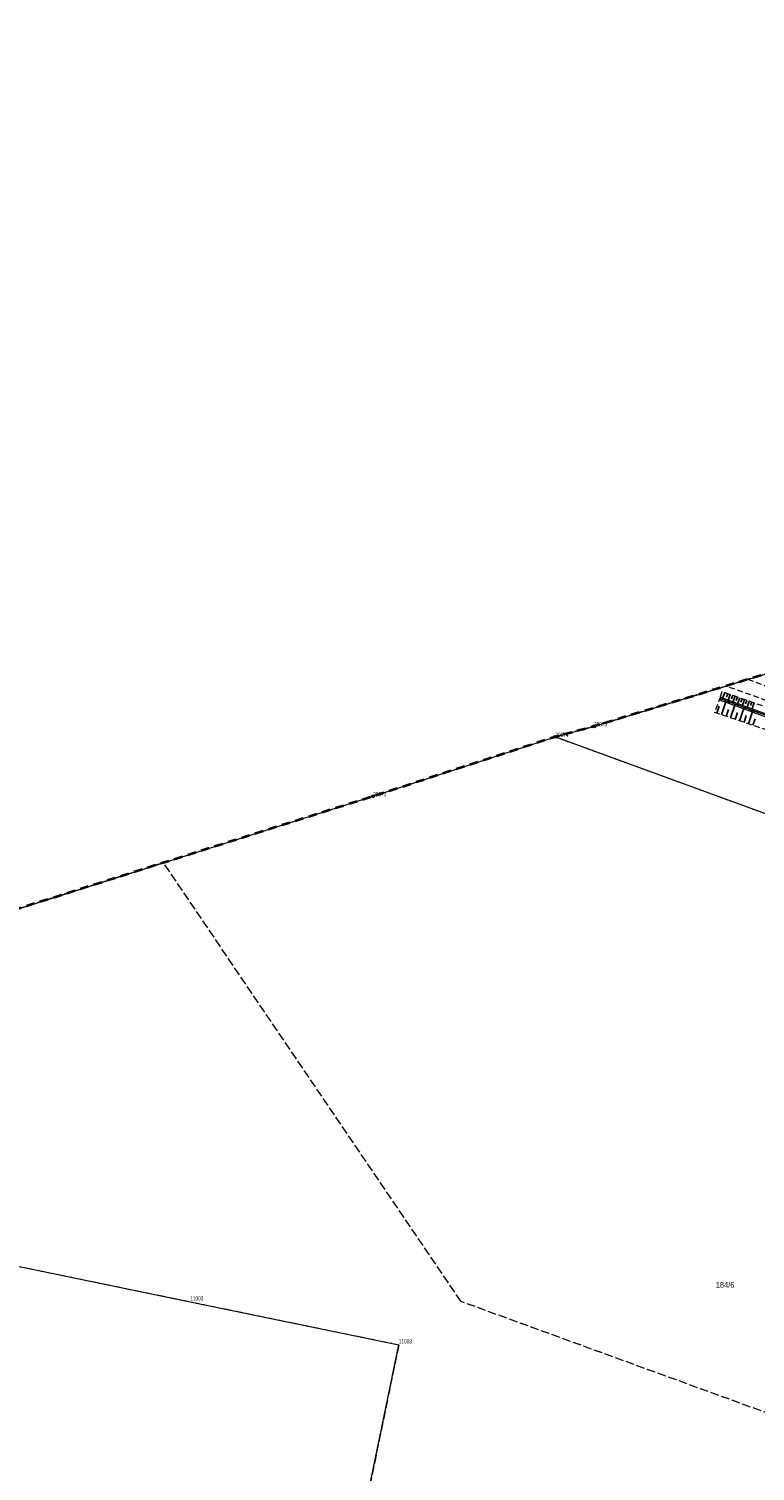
# Model space of a CAD drawing. Header units: metres. Extents: x 6524698 to 6533081, y 5883213 to 5896811.
# Tile 95 of 131: x 6526691 to 6526819, y 5894274 to 5894529. Entities that reach past the tile are written whole.
import ezdxf
from ezdxf.enums import TextEntityAlignment as Align

# ---------------------------------------------------------------- set-up
doc = ezdxf.new("R2010")
doc.units = ezdxf.units.M
for name, pattern in [('mapa zasadnicza$0$1.0_0.5', [1.5, 1, -0.5]), ('mapa zasadnicza$0$1.5_1.0', [2.5, 1.5, -1]), ('mapa zasadnicza$0$219-500', [0]), ('mapa zasadnicza$0$egkk-500', [2, 1.5, -0.5]), ('mapa zasadnicza$0$egug-500', [1, 0.5, -0.5])]:
    doc.linetypes.add(name, pattern=pattern)
for name, color, linetype in [('mapa zasadnicza$0$000 Inne (niezydentyfikowane)', 7, 'Continuous'), ('mapa zasadnicza$0$202-punkt graniczny', 7, 'Continuous'), ('mapa zasadnicza$0$202-punkt graniczny-Atr103', 7, 'Continuous'), ('mapa zasadnicza$0$203-punkt graniczny', 7, 'Continuous'), ('mapa zasadnicza$0$203-punkt graniczny-Atr103', 7, 'Continuous'), ('mapa zasadnicza$0$211-numer działki ewidencyjnej', 7, 'Continuous'), ('mapa zasadnicza$0$216-obręb ewidencyjny', 7, 'Continuous'), ('mapa zasadnicza$0$217-kontur klasyfikacyjny', 7, 'Continuous'), ('mapa zasadnicza$0$218-kontur użytku gruntowego', 7, 'Continuous'), ('mapa zasadnicza$0$219-działka ewidencyjna', 7, 'Continuous'), ('mapa zasadnicza$0$chodnik', 7, 'Continuous'), ('mapa zasadnicza$0$rów przydrożny (linia)', 7, 'Continuous'), ('mapa zasadnicza$0$skarpa nieumocniona', 7, 'Continuous')]:
    doc.layers.add(name, color=color, linetype=linetype)
doc.styles.add('mapa zasadnicza$0$STANDARD', font='Working1250', dxfattribs={"width": 0.75})

# ---------------------------------------------------------------- blocks, each defined once
blk = doc.blocks.new('mapa zasadnicza$0$202')
at = {"color": 0, "linetype": 'Continuous', "lineweight": 0}
blk.add_circle((0, 0), 0.25, dxfattribs=at)
blk = doc.blocks.new('mapa zasadnicza$0$203')
at = {"linetype": 'Continuous', "lineweight": 0}
h = blk.add_hatch(color=0, dxfattribs=at)
edge = h.paths.add_edge_path()
edge.add_arc((0, 0), 0.045, 0, 360)

msp = doc.modelspace()

# ---------------------------------------------------------------- linework, layer by layer
at = {"layer": 'mapa zasadnicza$0$000 Inne (niezydentyfikowane)', "color": 7, "linetype": 'Continuous', "lineweight": 25, "flags": 128}
for points in [[(6526813.99, 5894411.64), (6526813.56, 5894410.41)], [(6526814.54, 5894411.45), (6526814.32, 5894410.83)], [(6526814.98, 5894411.3), (6526814.55, 5894410.05)], [(6526815.41, 5894411.15), (6526815.19, 5894410.52)], [(6526815.83, 5894411), (6526815.39, 5894409.74)], [(6526816.25, 5894410.85), (6526816.03, 5894410.22)], [(6526816.67, 5894410.7), (6526816.22, 5894409.44)], [(6526817.09, 5894410.56), (6526816.87, 5894409.92)], [(6526817.51, 5894410.41), (6526817.07, 5894409.13)], [(6526817.94, 5894410.26), (6526817.71, 5894409.62)], [(6526812.61, 5894407.96), (6526813.03, 5894409.2)], [(6526813.43, 5894407.69), (6526814.26, 5894410.15)], [(6526814.24, 5894407.41), (6526814.66, 5894408.64)], [(6526815.05, 5894407.14), (6526815.87, 5894409.57)], [(6526815.85, 5894406.87), (6526816.25, 5894408.08)], [(6526816.64, 5894406.61), (6526817.45, 5894408.99)], [(6526818.36, 5894410.11), (6526817.91, 5894408.82)], [(6526818.21, 5894406.08), (6526819, 5894408.43)], [(6526818.79, 5894409.96), (6526818.57, 5894409.31)], [(6526819.22, 5894409.81), (6526818.77, 5894408.51)], [(6526817.43, 5894406.34), (6526817.83, 5894407.53)], [(6526818.99, 5894405.82), (6526819.38, 5894406.98)]]:
    msp.add_lwpolyline(points, dxfattribs=at)
at = {"layer": 'mapa zasadnicza$0$216-obręb ewidencyjny', "color": 7, "linetype": 'mapa zasadnicza$0$1.5_1.0', "lineweight": 35, "flags": 128}
msp.add_lwpolyline([(6528080.19, 5893144.58), (6528061.74, 5893201.21), (6528047.55, 5893241.88), (6528024.92, 5893315.29), (6528008.56, 5893361.13), (6527994.3, 5893412.78), (6527972.36, 5893501.34), (6527968.55, 5893513.63), (6527970.79, 5893518.44), (6527970.73, 5893522.51), (6527967.45, 5893552.31), (6527966.7, 5893563.53), (6527962.24, 5893630.13), (6528051.1, 5893681.86), (6528093.51, 5893704.95), (6528160.44, 5893751.29), (6528192.4, 5893787.97), (6528212.45, 5893801.88), (6528235.37, 5893817.79), (6528263.34, 5893839.22), (6528292.63, 5893867.35), (6528325.94, 5893899.11), (6528322.17, 5893903.05), (6528250.73, 5893995.91), (6528184.31, 5894083.49), (6528144.78, 5894142.59), (6528140.26, 5894150.17), (6528112.08, 5894189.3), (6528016.98, 5894319.35), (6528001.44, 5894344.63), (6527975.61, 5894386.54), (6527948.25, 5894431.11), (6527919.91, 5894480.01), (6527892.39, 5894527.5), (6527882.42, 5894543.56), (6527855.65, 5894587.93), (6527823.65, 5894640.97), (6527805.93, 5894633.3), (6527750.7, 5894622.26), (6527703.08, 5894611.82), (6527660.79, 5894602.88), (6527644.2, 5894599.12), (6527623.22, 5894594.36), (6527546.55, 5894577.52), (6527485.04, 5894564.12), (6527442.59, 5894555.97), (6527376.5, 5894538.97), (6527356.91, 5894534.04), (6527324.89, 5894525.35), (6527242.36, 5894508.66), (6527235, 5894507.23), (6527228.04, 5894506.29), (6527159.89, 5894496.69), (6527053.58, 5894471.18), (6527004.75, 5894459.61), (6526977.15, 5894360.97), (6526895.2, 5894390.7), (6526886.54, 5894409.25), (6526848.25, 5894423.17), (6526790.81, 5894405.63), (6526783.96, 5894403.77), (6526751.66, 5894393.24), (6526675.52, 5894369.12), (6526524.19, 5894423.84), (6526526.13, 5894397.23), (6526528.98, 5894342.85), (6526531.21, 5894300.39), (6526524.41, 5894296.52), (6526520.88, 5894294.84), (6526433.18, 5894243.61), (6526409.32, 5894231.32), (6526314.07, 5894204.53), (6526268.73, 5894188.91), (6526258.95, 5894183.01), (6526232.67, 5894174.45), (6526048.77, 5894185.58), (6526028.42, 5894185.14), (6525944.02, 5894189.55), (6525880.8, 5894192.86), (6525865.46, 5894208.87), (6525815.37, 5894268.24), (6525725.76, 5894354.61), (6525677.43, 5894405.04), (6525642.47, 5894443.85), (6525631.75, 5894455.74), (6525621.46, 5894467.17), (6525618.11, 5894470.89), (6525610.84, 5894478.96), (6525545.06, 5894551.99), (6525537.2, 5894560.72), (6525460.52, 5894338.76), (6525456.21, 5894326.33), (6525450.16, 5894308.9), (6525445.22, 5894294.63), (6525423.21, 5894231.15), (6525415.4, 5894208.63), (6525399.64, 5894161.49), (6525369.98, 5894072.79), (6525342.34, 5893997.91), (6525337.4, 5893981.36), (6525266.58, 5893924.52), (6525217.93, 5893885.48), (6525120.08, 5893806.06), (6525080.21, 5893781.94), (6525034.62, 5893753.64), (6524956.86, 5893706.08), (6524954.17, 5893701.72), (6524952.33, 5893698.77), (6524951.12, 5893696.84), (6524924.06, 5893653.68), (6524922.11, 5893650.61), (6524908.03, 5893628.41), (6524885.99, 5893594.37), (6524823.72, 5893494.6), (6524818.62, 5893484.85), (6524776.38, 5893404.01), (6524760.03, 5893372.45), (6524743.69, 5893340.87), (6524727.34, 5893309.3), (6524725.32, 5893305.6), (6524701.12, 5893258.79), (6524698.5, 5893253.75), (6524741.55, 5893198.86), (6524787.16, 5893135.47), (6524797.48, 5893113.55), (6524827.59, 5893049.65), (6524848.15, 5892993.16), (6524885, 5892891.94), (6524886.71, 5892887.25), (6524900.94, 5892860.83), (6524938.01, 5892801.88), (6524942.47, 5892794.78), (6524958.2, 5892763.24), (6524982.49, 5892709.34), (6524989.65, 5892692.64), (6525021.29, 5892644.7), (6525047.57, 5892607.1), (6525072.42, 5892559.28), (6525080.98, 5892544.34), (6525104.23, 5892503.81), (6525105.73, 5892501.2), (6525124.09, 5892461.96), (6525158, 5892390.4), (6525163.69, 5892366.6), (6525187.74, 5892266.07), (6525200.42, 5892203.7), (6525210.27, 5892167.69), (6525235.54, 5892075.31), (6525239, 5892035.46), (6525241.84, 5892018.03), (6525246.18, 5891943.28), (6525246.02, 5891937.6), (6525245.65, 5891924.05), (6525244.65, 5891887.35), (6525244.88, 5891861.21), (6525245.32, 5891811.32), (6525234.24, 5891649.83), (6525224.07, 5891546.78), (6525208.12, 5891507.31), (6525193.48, 5891471.08), (6525186.45, 5891448.59), (6525184.14, 5891444.14), (6525180.5, 5891437.11), (6525176.64, 5891433.3), (6525163.56, 5891420.57), (6525150.33, 5891406.73), (6525149.34, 5891405.88), (6525147.46, 5891404.1), (6525146.26, 5891402.89), (6525142.82, 5891399.45), (6525132.06, 5891389.06), (6525128.35, 5891385.34), (6525124.8, 5891381.67), (6525121.13, 5891378.06), (6525095.65, 5891351.83), (6525053.05, 5891307.97), (6525038.88, 5891292.8), (6525015.99, 5891261.95), (6524996.02, 5891237.19), (6524958.43, 5891186.61), (6524908.74, 5891119.69), (6524979.34, 5891082.37), (6525035.16, 5891054.09), (6525074.44, 5891035.78), (6525140.68, 5891002.24), (6525158.27, 5890993.31), (6525169.95, 5890987.37), (6525189.03, 5890979.26), (6525225.79, 5890963.63), (6525241.68, 5890952.94), (6525280.63, 5890926.71), (6525286.23, 5890923.62), (6525353.13, 5890886.67), (6525387.9, 5890862.89), (6525416.13, 5890848.06), (6525465.51, 5890821.53), (6525489.55, 5890809.17), (6525532.35, 5890788.13), (6525593.44, 5890757.92), (6525656.38, 5890722.42), (6525712.1, 5890690.97), (6525744.09, 5890674.26), (6525753.93, 5890669.12), (6525811.57, 5890638.94), (6525889.01, 5890598.56), (6525902.26, 5890595.95), (6525968.12, 5890559.29), (6526048.15, 5890515.81), (6526148.09, 5890465.98), (6526205.96, 5890434.59), (6526262.38, 5890404.11), (6526332.75, 5890374.64), (6526425.41, 5890334.29), (6526595.63, 5890279.11), (6526573.45, 5890132.21), (6526575.25, 5890133.06), (6526592.18, 5890129.32), (6526722.43, 5890098.71), (6526728.64, 5890098.03), (6526735.76, 5890098.07), (6526740.34, 5890097.85), (6526742.25, 5890097.45), (6526749.57, 5890095.95), (6526757.09, 5890094.4), (6526758.07, 5890090.77), (6526792.43, 5890086.11), (6526812.21, 5890083.05), (6526890.35, 5890080.91), (6526909.87, 5890084.83), (6526952.34, 5890094.44), (6526971.01, 5890104.38), (6526981, 5890111.26), (6526988.84, 5890116.67), (6527008.52, 5890134.26), (6527045.63, 5890148.55), (6527057.31, 5890152.25), (6527077.89, 5890166.68), (6527165.07, 5890215.69), (6527220.83, 5890245.22), (6527241.28, 5890253.87), (6527273.45, 5890274.12), (6527288.1, 5890288.63), (6527313.38, 5890308.14), (6527321.27, 5890314.22), (6527338.23, 5890321.73), (6527355.64, 5890331.57), (6527391.42, 5890349.92), (6527454.67, 5890547.02), (6527509.07, 5890729.27), (6527517.65, 5890758.02), (6527651.09, 5891150.82), (6527705.03, 5891299.34), (6527759.25, 5891463.12), (6527785.51, 5891547.1), (6527787.58, 5891553.86), (6527801.61, 5891598.79), (6527846.82, 5891746.29), (6528014.33, 5891830.31), (6528198.8, 5891907.55), (6528440.31, 5891996.73), (6528394.78, 5892128.68), (6528377.11, 5892179.95), (6528349.09, 5892260.65), (6528334.62, 5892315.93), (6528299.61, 5892411.02), (6528296.22, 5892421.59), (6528276.69, 5892498.16), (6528274.02, 5892507.32), (6528253.12, 5892581.84), (6528217.45, 5892695.43), (6528216.98, 5892718.27), (6528214.23, 5892726.13), (6528211.23, 5892742.29), (6528202.22, 5892766.07), (6528192.07, 5892792.85), (6528171.14, 5892860.59), (6528166.45, 5892875.8), (6528118.84, 5893029.51), (6528114.87, 5893046.22), (6528103.06, 5893080.73)], close=True, dxfattribs=at)
at = {"layer": 'mapa zasadnicza$0$217-kontur klasyfikacyjny', "color": 92, "linetype": 'mapa zasadnicza$0$egkk-500', "lineweight": 18, "flags": 128}
for points in [[(6526714.47, 5894381.46), (6526675.52, 5894369.12)], [(6526767.24, 5894303.71), (6526714.47, 5894381.46)], [(6526642.82, 5894319.41), (6526719.21, 5894303.67)], [(6526719.21, 5894303.67), (6526756.2, 5894296.05)], [(6526848.65, 5894274.07), (6526767.24, 5894303.71)], [(6526756.2, 5894296.05), (6526748.19, 5894257.17)]]:
    msp.add_lwpolyline(points, dxfattribs=at)
at = {"layer": 'mapa zasadnicza$0$218-kontur użytku gruntowego', "color": 3, "linetype": 'mapa zasadnicza$0$egug-500', "lineweight": 18, "flags": 128}
for points in [[(6526848.25, 5894423.17), (6526790.81, 5894405.63)], [(6526790.81, 5894405.63), (6526783.96, 5894403.77)], [(6526783.96, 5894403.77), (6526852.27, 5894378.86)], [(6526714.47, 5894381.46), (6526675.52, 5894369.12)], [(6526767.24, 5894303.71), (6526714.47, 5894381.46)], [(6526642.82, 5894319.41), (6526719.21, 5894303.67)], [(6526719.21, 5894303.67), (6526756.2, 5894296.05)], [(6526848.65, 5894274.07), (6526767.24, 5894303.71)], [(6526756.2, 5894296.05), (6526748.19, 5894257.17)]]:
    msp.add_lwpolyline(points, dxfattribs=at)
at = {"layer": 'mapa zasadnicza$0$219-działka ewidencyjna', "color": 7, "linetype": 'mapa zasadnicza$0$219-500', "lineweight": 18, "flags": 128}
for points in [[(6526790.81, 5894405.63), (6526848.25, 5894423.17)], [(6526783.96, 5894403.77), (6526790.81, 5894405.63)], [(6526751.66, 5894393.24), (6526783.96, 5894403.77)], [(6526783.96, 5894403.77), (6526872.85, 5894371.36)], [(6526675.52, 5894369.12), (6526751.66, 5894393.24)], [(6526642.82, 5894319.41), (6526719.21, 5894303.67)], [(6526719.21, 5894303.67), (6526756.2, 5894296.05)], [(6526740.15, 5894218.19), (6526756.2, 5894296.05)]]:
    msp.add_lwpolyline(points, dxfattribs=at)
at = {"layer": 'mapa zasadnicza$0$chodnik', "color": 7, "linetype": 'mapa zasadnicza$0$1.0_0.5', "lineweight": 18, "flags": 128}
msp.add_lwpolyline([(6526818.12, 5894413.97), (6526844.55, 5894404.43), (6526884.78, 5894389.96), (6526924.85, 5894374.77), (6526966.21, 5894360.07), (6526998.48, 5894348.67), (6527019.58, 5894341.16), (6527044.6, 5894331.62), (6527073.97, 5894320.04), (6527094.36, 5894311.88), (6527117.47, 5894301.86), (6527142.84, 5894289.73), (6527167.62, 5894276.72), (6527195.33, 5894261.65), (6527219.01, 5894248.2), (6527230.7, 5894241.2), (6527238.27, 5894236.48), (6527259.86, 5894222.24), (6527282.04, 5894206.87), (6527303.2, 5894191.74), (6527321.93, 5894177.62), (6527342.75, 5894160.27), (6527362.82, 5894142.83), (6527382.06, 5894125.49), (6527398.41, 5894110.19), (6527432.03, 5894076.92), (6527462.75, 5894046.12), (6527495.53, 5894012.67), (6527509.48, 5893998.69), (6527529.08, 5893979.02), (6527560.24, 5893947.95), (6527558.94, 5893945.78), (6527527.19, 5893977.48), (6527493.45, 5894011.3), (6527460.92, 5894044.58), (6527430.76, 5894074.78), (6527396.47, 5894108.66), (6527380.26, 5894123.85), (6527360.93, 5894141.23), (6527340.72, 5894158.77), (6527325.07, 5894171.95), (6527324.24, 5894172.53), (6527323.43, 5894172.86), (6527319.04, 5894176.32), (6527318.42, 5894177.1), (6527317.73, 5894177.74), (6527301.61, 5894189.88), (6527280.53, 5894204.93), (6527258.26, 5894220.36), (6527236.97, 5894234.34), (6527236.06, 5894234.82), (6527235.31, 5894235.05), (6527229.66, 5894238.5), (6527228.93, 5894239.31), (6527228.16, 5894239.82), (6527217.64, 5894246.17), (6527193.23, 5894259.95), (6527165.73, 5894274.91), (6527141.2, 5894287.8), (6527116.15, 5894299.79), (6527093.41, 5894309.6), (6527072.41, 5894318.02), (6527043.08, 5894329.59), (6527018.43, 5894338.98), (6526997.53, 5894346.39), (6526973.03, 5894355.04), (6526965.43, 5894357.73), (6526924.29, 5894372.35), (6526883.67, 5894387.72), (6526843.29, 5894402.29), (6526814.22, 5894412.78)], close=True, dxfattribs=at)
at = {"layer": 'mapa zasadnicza$0$rów przydrożny (linia)', "color": 0, "linetype": 'CONTINUOUS', "lineweight": 18}
for p, q in [((6526813.075, 5894410.315), (6526813.16, 5894410.55)), ((6526813.075, 5894410.315), (6526854.747, 5894395.184)), ((6526813.245, 5894410.785), (6526813.16, 5894410.55)), ((6526813.245, 5894410.785), (6526854.913, 5894395.656))]:
    msp.add_line(p, q, dxfattribs=at)
at = {"layer": 'mapa zasadnicza$0$skarpa nieumocniona', "color": 7, "linetype": 'mapa zasadnicza$0$1.0_0.5', "lineweight": 18, "flags": 128}
for points in [[(6526941.93, 5894362.69), (6526897.3, 5894377.34), (6526853.7, 5894394.12), (6526812.24, 5894408.09), (6526813.16, 5894410.55), (6526854.83, 5894395.42), (6526899.11, 5894380.28), (6526941.48, 5894364.41)], [(6526941.93, 5894362.69), (6526897.3, 5894377.34), (6526853.7, 5894394.12), (6526812.24, 5894408.09), (6526813.16, 5894410.55), (6526854.83, 5894395.42), (6526899.11, 5894380.28), (6526941.48, 5894364.41)], [(6526899.11, 5894381.19), (6526942.66, 5894364.92), (6526941.48, 5894364.41), (6526899.11, 5894380.28), (6526854.83, 5894395.42), (6526813.16, 5894410.55), (6526813.52, 5894411.81), (6526854.85, 5894397.3)], [(6526899.11, 5894381.19), (6526942.66, 5894364.92), (6526941.48, 5894364.41), (6526899.11, 5894380.28), (6526854.83, 5894395.42), (6526813.16, 5894410.55), (6526813.52, 5894411.81), (6526854.85, 5894397.3)]]:
    msp.add_lwpolyline(points, close=True, dxfattribs=at)

# ---------------------------------------------------------------- block references
at = {"layer": 'mapa zasadnicza$0$202-punkt graniczny', "color": 7, "linetype": 'Continuous', "lineweight": 18}
for p in [(6526790.81, 5894405.63), (6526783.96, 5894403.77), (6526751.66, 5894393.24)]:
    msp.add_blockref('mapa zasadnicza$0$202', p, dxfattribs=at)
at = {"layer": 'mapa zasadnicza$0$203-punkt graniczny', "color": 7, "linetype": 'Continuous', "lineweight": 18}
for p in [(6526719.21, 5894303.67), (6526756.2, 5894296.05)]:
    msp.add_blockref('mapa zasadnicza$0$203', p, dxfattribs=at)

# ---------------------------------------------------------------- texts
at = {"layer": 'mapa zasadnicza$0$202-punkt graniczny-Atr103', "color": 7, "style": 'mapa zasadnicza$0$STANDARD', "width": 0.667}
for s, p in [('29875', (6526790.81, 5894405.63)), ('29874', (6526783.96, 5894403.77)), ('29873', (6526751.66, 5894393.24))]:
    msp.add_text(s, height=0.75, dxfattribs=at).set_placement(p)
at = {"layer": 'mapa zasadnicza$0$203-punkt graniczny-Atr103', "color": 7, "style": 'mapa zasadnicza$0$STANDARD', "width": 0.667}
for s, p in [('11003', (6526719.21, 5894303.67)), ('11008', (6526756.2, 5894296.05))]:
    msp.add_text(s, height=0.75, dxfattribs=at).set_placement(p, align=Align.BOTTOM_LEFT)
at = {"layer": 'mapa zasadnicza$0$211-numer działki ewidencyjnej', "color": 7, "linetype": 'Continuous', "lineweight": 18, "style": 'mapa zasadnicza$0$STANDARD', "width": 0.79}
msp.add_text('184/6', height=1, dxfattribs=at).set_placement((6526812.41, 5894307.16), align=Align.TOP_LEFT)

doc.saveas('drawing.dxf')
